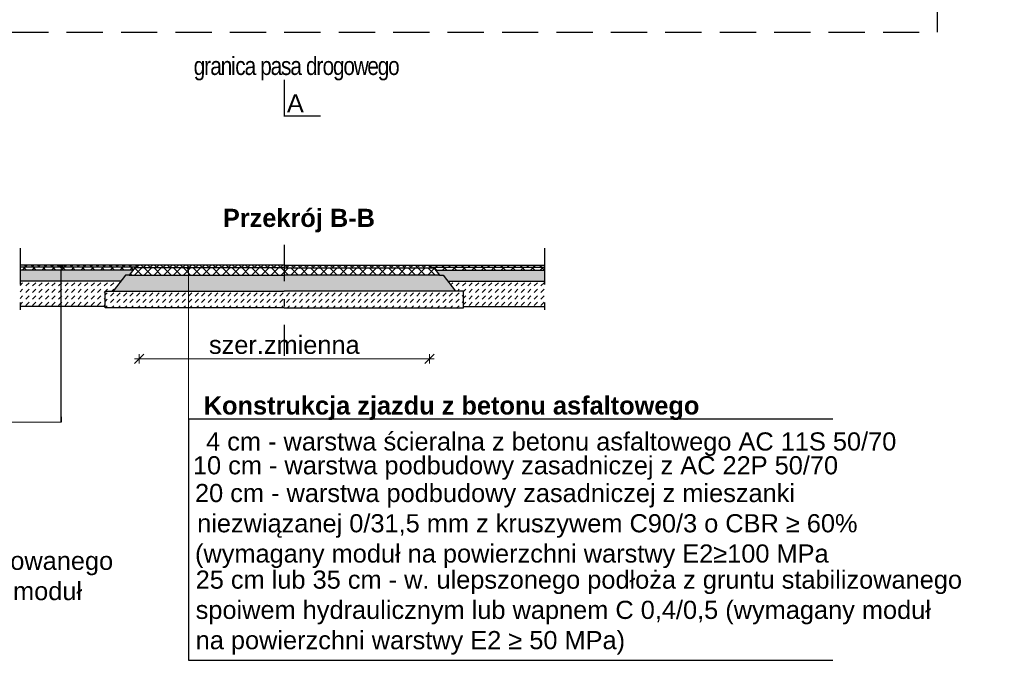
# Model space of a CAD drawing. Header units: metres. Extents: x -854 to 2789, y -128 to 3826.
# Tile 14 of 22: x 341.54 to 355.11, y 33.67 to 42.5. Entities that reach past the tile are written whole.
import ezdxf

# ---------------------------------------------------------------- set-up
doc = ezdxf.new("R2010")
doc.units = ezdxf.units.M
for name, pattern in [('CIĄGŁA', [0]), ('DASHDOT', [1, 0.5, -0.25, 0, -0.25]), ('HIDDEN', [0.375, 0.25, -0.125])]:
    doc.linetypes.add(name, pattern=pattern)
for name, color, linetype, lineweight in [('A opisy', 7, 'CIĄGŁA', 13), ('ACODR', 7, 'Continuous', 18), ('D_3_KRESKOWANIE', 7, 'Continuous', 0), ('D_3_WYMIAROWANIE', 7, 'Continuous', 0), ('HATCHE', 7, 'Continuous', 13), ('opis warstw', 7, 'Continuous', 0)]:
    doc.layers.add(name, color=color, linetype=linetype, lineweight=lineweight)
doc.styles.add('opisy', font='arial.ttf', dxfattribs={"height": 0.175})
doc.styles.add('Style-Arial', font='arial.ttf')
doc.styles.add('wym 1do50', font='arial.ttf', dxfattribs={"height": 0.175})
doc.dimstyles.new('Wymiar_1 50', dxfattribs={"dimtxt": 0.175, "dimasz": 0.013125, "dimexe": 0.0175, "dimexo": 2.275, "dimgap": 0.065625, "dimtad": 1, "dimzin": 0, "dimtxsty": 'wym 1do50', "dimblk": 'znacznik wymiaru', "dimcen": 0.3, "dimse1": 1, "dimse2": 1, "dimadec": 0, "dimazin": 0, "dimtfac": 1, "dimtmove": 1, "dimatfit": 2, "dimfxl": 1, "dimtzin": 0, "dimlwd": -1, "dimlwe": 0, "dimarcsym": 0})

# ---------------------------------------------------------------- blocks, each defined once
blk = doc.blocks.new('_Dot')
at = {"color": 0, "linetype": 'ByBlock', "lineweight": -2}
blk.add_line((-0.5, 0), (-1, 0), dxfattribs=at)
at = {"color": 0, "linetype": 'ByBlock', "const_width": 0.5}
blk.add_lwpolyline([(-0.25, 0, 1), (0.25, 0, 1)], format="xyb", close=True, dxfattribs=at)
blk = doc.blocks.new('znacznik wymiaru')
at = {"color": 7}
for p, q in [((-5, -5), (5, 5)), ((-5, 0), (0, 0)), ((0, 5), (0, -5)), ((5, 0), (0, 0))]:
    blk.add_line(p, q, dxfattribs=at)
blk = doc.blocks.new('*D137')
at = {"layer": 'D_3_WYMIAROWANIE', "color": 0, "linetype": 'Continuous', "transparency": 16777216}
blk.add_line((343.204, 37.827), (347.177, 37.827), dxfattribs=at)
at = {"layer": 'Defpoints', "color": 0, "linetype": 'Continuous', "transparency": 16777216}
for p in [(343.191, 38.759), (347.191, 38.759), (347.191, 37.827)]:
    blk.add_point(p, dxfattribs=at)
at = {"layer": 'D_3_WYMIAROWANIE', "color": 0, "linetype": 'Continuous', "transparency": 16777216, "xscale": 0.013125, "yscale": 0.013125, "zscale": 0.013125, "rotation": 180}
blk.add_blockref('znacznik wymiaru', (343.191, 37.827), dxfattribs=at)
at = {"layer": 'D_3_WYMIAROWANIE', "color": 0, "linetype": 'Continuous', "transparency": 16777216, "xscale": 0.013125, "yscale": 0.013125, "zscale": 0.013125}
blk.add_blockref('znacznik wymiaru', (347.191, 37.827), dxfattribs=at)
at = {"layer": 'D_3_WYMIAROWANIE', "color": 0, "linetype": 'Continuous', "transparency": 16777216, "insert": (345.191, 38.019), "char_height": 0.175, "attachment_point": 5, "style": 'wym 1do50'}
blk.add_mtext('{\\H1.42857x;szer.zmienna}', dxfattribs=at)

msp = doc.modelspace()

# ---------------------------------------------------------------- hatches: boundary and pattern name
at = {"lineweight": 13}
h = msp.add_hatch(dxfattribs=at)
h.set_pattern_fill('ANSI37', color=253, scale=0.02, angle=90, style=0)
h.set_pattern_definition([(135, (6.666726, 2.37078), (-0.044901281, -0.044901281), []), (225, (6.666726, 2.37078), (0.044901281, -0.044901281), [])])
h.paths.add_polyline_path([(343.191, 39.119), (341.549, 39.119), (341.549, 39.089), (343.161, 39.089)])
h.paths.add_polyline_path([(348.775, 39.119), (347.191, 39.119), (347.221, 39.089), (348.775, 39.089)])
h = msp.add_hatch(dxfattribs=at)
h.set_pattern_fill('ANSI37', color=253, scale=0.03, angle=90, style=0)
h.set_pattern_definition([(135, (6.66673, 2.37078), (-0.06735192, -0.06735192), []), (225, (6.66673, 2.37078), (0.06735192, -0.06735192), [])])
h.paths.add_polyline_path([(348.775, 39.089), (347.221, 39.089), (347.231, 39.079), (347.251, 39.079), (347.275, 39.049), (348.775, 39.049)])
h.paths.add_polyline_path([(343.131, 39.079), (343.151, 39.079), (343.161, 39.089), (341.549, 39.089), (341.549, 39.049), (343.107, 39.049)])
h = msp.add_hatch(dxfattribs=at)
h.set_pattern_fill('ANSI37', color=253, scale=0.03, angle=90, style=0)
h.set_pattern_definition([(135, (-3001.1834, -5475.81357), (-0.0673519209, -0.0673519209), []), (225, (-3001.1834, -5475.81357), (0.0673519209, -0.0673519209), [])])
h.paths.add_polyline_path([(347.251, 39.079), (345.191, 39.079), (343.131, 39.079), (343.051, 38.979), (345.191, 38.979), (347.331, 38.979)])
h = msp.add_hatch(dxfattribs=at)
h.set_pattern_fill('ANSI37', color=253, scale=0.02, angle=90, style=0)
h.set_pattern_definition([(135, (-3156.038987, -5449.60059), (-0.0449012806, -0.0449012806), []), (225, (-3156.038987, -5449.60059), (0.0449012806, -0.0449012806), [])])
h.paths.add_polyline_path([(347.191, 39.119), (345.191, 39.119), (343.191, 39.119), (343.191, 39.079), (345.191, 39.079), (347.231, 39.079)])
at = {"layer": 'D_3_KRESKOWANIE', "linetype": 'Continuous'}
h = msp.add_hatch(dxfattribs=at)
h.set_pattern_fill('DASH', color=8, scale=0.02, angle=45, style=0)
h.set_pattern_definition([(45, (6.666726, 2.37078), (0, 0.089802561), [0.0635, -0.0635])])
h.paths.add_polyline_path([(342.721, 38.759), (342.831, 38.759), (342.939, 38.899), (342.118, 38.899), (342.118, 38.549), (342.721, 38.549)])
h.paths.add_polyline_path([(342.118, 38.899), (341.549, 38.899), (341.549, 38.549), (342.118, 38.549)])
h.paths.add_polyline_path([(348.775, 38.899), (347.442, 38.899), (347.551, 38.759), (347.661, 38.759), (347.661, 38.549), (348.775, 38.549)])
h = msp.add_hatch(dxfattribs=at)
h.set_pattern_fill('DASH', color=8, scale=0.02, angle=45, style=0)
h.set_pattern_definition([(45, (-3001.183397, -5475.813566), (0, 0.0898025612), [0.0635, -0.0635])])
h.paths.add_polyline_path([(347.217, 38.759), (345.191, 38.759), (342.721, 38.759), (342.721, 38.529), (345.191, 38.529), (347.661, 38.529), (347.661, 38.677), (347.659, 38.759)])
at = {"layer": 'HATCHE', "linetype": 'Continuous'}
h = msp.add_hatch(dxfattribs=at)
h.set_pattern_fill('GRAVEL', color=252, scale=0.01, angle=90, style=0)
h.set_pattern_definition([(318.0127875, (6.412726, 2.55366), (2.2859999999, -2.0320000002), [0.03417214, -3.38304836]), (274.969741, (6.438126, 2.530801), (-0.25400001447, 3.0479999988), [0.05864047, -5.80540489]), (222.510447, (6.443206, 2.47238), (2.793999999, 2.5400000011), [0.04134815, -4.09347228]), (357.273689, (6.506706, 2.37332), (-5.07999999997, 0.25400000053), [0.05340045, -5.28664374]), (22.833654, (6.560046, 2.37078), (-3.04799999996, -1.2700000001), [0.05236337, -5.18398077]), (87.273689, (6.608306, 2.3911), (-0.25400000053, -5.07999999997), [0.05340045, -5.28664374]), (127.6942405, (6.610846, 2.444441), (2.5400000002, -3.30199999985), [0.07061937, -6.99131153]), (162.2553284, (6.567666, 2.500321), (-5.58799999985, 1.77800000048), [0.06667195, -6.60052566]), (211.4295656, (6.504166, 2.52064), (-3.30199999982, -2.0320000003), [0.0535813, -5.30455457]), (265.236358, (6.458446, 2.4927), (0.2540000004, 2.794), [0.06117133, -2.9973937]), (312.3974378, (6.453366, 2.4317406), (2.7940000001, -3.0479999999), [0.0791078, -7.83167725]), (228.814075, (6.509246, 2.62478), (-1.5240000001, -1.7779999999), [0.02700045, -2.67305658]), (261.4692344, (6.491466, 2.60446), (0.50799999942, 3.3020000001), [0.0513682, -5.0854639]), (315, (6.48385, 2.55366), (0.254, -5e-17), [0.03592093, -0.32328931]), (293.19859, (6.453366, 2.53588), (-0.508, 1.27), [0.01934413, -1.91506224]), (21.80141, (6.460986, 2.5181), (-0.762, -0.254), [0.02735656, -1.3404753]), (120.963757, (6.486386, 2.52826), (-0.508, 0.762), [0.04443197, -1.43662982]), (251.56505, (6.46353, 2.56636), (0.254, 0.508), [0.03212871, -0.77108981]), (106.3895403, (6.460986, 2.37078), (-0.762, 2.54), [0.0450088, -4.45588267]), (160.346176, (6.448286, 2.41396), (2.794, -1.0160000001), [0.0377599, -3.73822157]), (23.19859, (6.412726, 2.56636), (-1.27, -0.508), [0.03868801, -1.89571836]), (73.6104597, (6.448286, 2.5816), (-0.7619999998, -2.54000000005), [0.0450088, -4.45588267]), (69.443955, (6.618466, 2.37078), (-0.508, -1.27), [0.04340352, -2.12677343]), (24.7751406, (6.633706, 2.41142), (-2.7939999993, -1.2700000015), [0.03636721, -3.60035934]), (156.80141, (6.666726, 2.5689), (-1.27, 0.508), [0.03868801, -1.89571836]), (107.3540246, (6.631166, 2.58414), (1.0160000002, -3.30199999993), [0.04257827, -4.2152376]), (159.443955, (6.666726, 2.44444), (1.27, -0.508), [0.02170176, -2.1484752]), (191.309932, (6.666726, 2.55366), (-1.016, -0.254), [0.01295146, -1.2821995]), (255.963757, (6.654026, 2.55112), (0.254, 0.762), [0.05236337, -0.99490546]), (276.009006, (6.641326, 2.50032), (-0.25400000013, 2.54), [0.0485267, -4.80413649]), (33.690068, (6.509246, 2.52826), (-0.508, -0.254), [0.03663239, -0.87917764]), (83.1572266, (6.539726, 2.548581), (0.50799999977, 4.31800000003), [0.06395568, -6.3316009]), (150.945396, (6.547346, 2.61208), (1.778, -1.016), [0.02615082, -2.58893923]), (180, (6.52449, 2.62478), (-0.254, -0.254), [0.01524, -0.23876]), (210.256437, (6.633706, 2.49524), (1.7780000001, 1.0159999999), [0.0352867, -3.49339408]), (138.0127875, (6.603226, 2.47746), (-2.2859999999, 2.0320000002), [0.06834429, -3.34887622]), (90, (6.55243, 2.52318), (-0.254, 0.254), [0.06604, -0.18796]), (55.3048465, (6.552426, 2.58922), (1.7779999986, 2.54000000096), [0.04016096, -3.97593167]), (344.054604, (6.575286, 2.62224), (1.016, -0.254), [0.0369829, -1.812165]), (297.6459754, (6.610846, 2.612081), (2.53999999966, -4.82600000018), [0.06021451, -5.96124644]), (265.4260787, (6.638786, 2.558741), (-0.254, -3.302), [0.06370295, -6.30658465])])
h.paths.add_polyline_path([(343.107, 39.049), (342.118, 39.049), (342.118, 38.899), (342.939, 38.899), (343.001, 38.979), (343.051, 38.979)])
h.paths.add_polyline_path([(342.118, 39.049), (341.549, 39.049), (341.549, 38.899), (342.118, 38.899)])
h.paths.add_polyline_path([(348.775, 39.049), (347.275, 39.049), (347.331, 38.979), (347.381, 38.979), (347.442, 38.899), (348.775, 38.899)])
h = msp.add_hatch(dxfattribs=at)
h.set_pattern_fill('GRAVEL', color=252, scale=0.01, angle=90, style=0)
h.set_pattern_definition([(318.0127875, (-3156.705875, -5475.630686), (2.28599999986, -2.03200000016), [0.034172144, -3.383048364]), (274.969741, (-3156.680475, -5475.653546), (-0.25400001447, 3.047999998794), [0.058640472, -5.805404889]), (222.5104471, (-3156.675395, -5475.711966), (2.793999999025, 2.540000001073), [0.041348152, -4.093472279]), (357.273689, (-3156.611895, -5475.811026), (-5.079999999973, 0.254000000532), [0.053400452, -5.286643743]), (22.83365418, (-3156.558555, -5475.813566), (-3.047999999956, -1.270000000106), [0.05236337, -5.183980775]), (87.273689, (-3156.510295, -5475.793246), (-0.254000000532, -5.079999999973), [0.053400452, -5.286643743]), (127.69424047, (-3156.507755, -5475.739906), (2.54000000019, -3.301999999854), [0.070619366, -6.991311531]), (162.25532837, (-3156.550935, -5475.684026), (-5.587999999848, 1.778000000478), [0.066671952, -6.60052566]), (211.42956562, (-3156.614435, -5475.663706), (-3.301999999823, -2.032000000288), [0.0535813, -5.30455457]), (265.2363583, (-3156.660155, -5475.691646), (0.25400000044, 2.79399999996), [0.061171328, -2.997393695]), (312.3974378, (-3156.665235, -5475.7526056), (2.794000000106, -3.047999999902), [0.079107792, -7.831677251]), (228.81407483, (-3156.609355, -5475.559566), (-1.52400000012, -1.77799999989), [0.027000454, -2.673056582]), (261.4692344, (-3156.627135, -5475.579886), (0.507999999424, 3.30200000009), [0.051368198, -5.0854639]), (315, (-3156.63476, -5475.63069), (0.254, -5e-17), [0.035920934, -0.323289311]), (293.1985905, (-3156.665235, -5475.648466), (-0.50799999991, 1.27000000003), [0.019344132, -1.915062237]), (21.8014095, (-3156.657615, -5475.666246), (-0.76199999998, -0.25400000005), [0.027356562, -1.340475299]), (120.9637565, (-3156.632215, -5475.656086), (-0.50799999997, 0.76200000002), [0.044431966, -1.436629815]), (251.5650512, (-3156.655075, -5475.617986), (0.254, 0.508), [0.032128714, -0.771089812]), (106.38954033, (-3156.657615, -5475.813566), (-0.762, 2.54), [0.0450088, -4.455882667]), (160.34617594, (-3156.670315, -5475.770386), (2.793999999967, -1.016000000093), [0.037759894, -3.738221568]), (23.1985905, (-3156.705875, -5475.617986), (-1.27000000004, -0.50799999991), [0.03868801, -1.895718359]), (73.61045967, (-3156.670315, -5475.602746), (-0.761999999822, -2.540000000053), [0.0450088, -4.455882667]), (69.4439548, (-3156.500135, -5475.813566), (-0.508, -1.27), [0.04340352, -2.126773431]), (24.7751406, (-3156.484895, -5475.772926), (-2.793999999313, -1.27000000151), [0.036367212, -3.600359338]), (156.8014095, (-3156.451875, -5475.615446), (-1.27000000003, 0.50799999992), [0.03868801, -1.895718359]), (107.35402464, (-3156.487435, -5475.600206), (1.016000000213, -3.301999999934), [0.042578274, -4.215237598]), (159.4439548, (-3156.451875, -5475.739906), (1.27, -0.50800000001), [0.02170176, -2.148475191]), (191.3099325, (-3156.451875, -5475.630686), (-1.016, -0.254), [0.01295146, -1.282199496]), (255.9637565, (-3156.464575, -5475.633226), (0.254, 0.762), [0.05236337, -0.994905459]), (276.00900596, (-3156.477275, -5475.684026), (-0.254000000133, 2.539999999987), [0.0485267, -4.804136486]), (33.6900675, (-3156.609355, -5475.656086), (-0.508, -0.254), [0.036632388, -0.879177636]), (83.15722659, (-3156.578875, -5475.635766), (0.507999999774, 4.318000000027), [0.063955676, -6.3316009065]), (150.9453959, (-3156.571255, -5475.572266), (1.77799999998, -1.01600000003), [0.026150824, -2.588939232]), (180, (-3156.59412, -5475.55957), (-0.254, -0.254), [0.01524, -0.23876]), (210.25643716, (-3156.484895, -5475.689106), (1.77800000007, 1.015999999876), [0.035286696, -3.493394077]), (138.0127875, (-3156.515375, -5475.706886), (-2.28599999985, 2.03200000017), [0.068344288, -3.34887622]), (90, (-3156.56618, -5475.66117), (-0.254, 0.254), [0.06604, -0.18796]), (55.3048465, (-3156.566175, -5475.595126), (1.777999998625, 2.540000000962), [0.040160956, -3.975931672]), (344.0546041, (-3156.543315, -5475.562106), (1.016, -0.25399999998), [0.036982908, -1.812165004]), (297.64597536, (-3156.507755, -5475.572266), (2.539999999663, -4.826000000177), [0.06021451, -5.961246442]), (265.42607874, (-3156.479815, -5475.625606), (-0.254, -3.302), [0.063702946, -6.306584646])])
h.paths.add_polyline_path([(347.381, 38.979), (345.191, 38.979), (343.001, 38.979), (342.838, 38.759), (345.191, 38.759), (347.551, 38.759)])

# ---------------------------------------------------------------- linework, layer by layer
for p, q in [((342.118, 36.957), (342.118, 39.05)), ((331.928, 36.967), (342.118, 36.957))]:
    msp.add_line(p, q)
at = {"linetype": 'HIDDEN', "ltscale": 2, "flags": 128}
for points in [[(354.191, 42.328), (354.191, 53.415)], [(336.191, 42.328), (354.191, 42.328)], [(341.549, 39.352), (341.549, 38.502)], [(348.775, 39.352), (348.775, 38.502)]]:
    msp.add_lwpolyline(points, dxfattribs=at)
at = {"const_width": 0.02, "flags": 128}
msp.add_lwpolyline([(345.191, 41.672), (345.191, 41.172), (345.691, 41.172)], dxfattribs=at)
at = {"linetype": 'DASHDOT', "flags": 128}
msp.add_lwpolyline([(345.191, 39.397), (345.191, 37.87)], dxfattribs=at)
msp.add_lwpolyline([(345.191, 39.397), (345.191, 37.87)], dxfattribs=at)
at = {"flags": 128}
for points in [[(343.191, 39.119), (341.549, 39.119)], [(343.161, 39.089), (341.549, 39.089)], [(343.131, 39.079), (343.051, 38.979), (345.191, 38.979)], [(345.191, 39.079), (343.131, 39.079)], [(343.151, 39.079), (343.191, 39.119)], [(343.151, 39.079), (343.191, 39.119)], [(345.191, 39.119), (343.191, 39.119)], [(345.191, 39.119), (347.191, 39.119)], [(345.191, 39.079), (347.251, 39.079)], [(347.251, 39.079), (347.331, 38.979), (345.191, 38.979)], [(347.191, 39.119), (348.775, 39.119)], [(347.231, 39.079), (347.191, 39.119)], [(347.231, 39.079), (347.191, 39.119)], [(347.221, 39.089), (348.775, 39.089)], [(343.107, 39.049), (341.549, 39.049)], [(343.001, 38.979), (342.831, 38.759)], [(343.051, 38.979), (343.001, 38.979)], [(347.275, 39.049), (348.775, 39.049)], [(347.331, 38.979), (347.381, 38.979)], [(347.381, 38.979), (347.551, 38.759)], [(342.939, 38.899), (341.549, 38.899)], [(347.442, 38.899), (348.775, 38.899)], [(345.191, 38.529), (342.721, 38.529), (342.721, 38.759), (345.191, 38.759)], [(345.191, 38.529), (347.661, 38.529), (347.661, 38.759), (345.191, 38.759)], [(342.721, 38.549), (341.549, 38.549)], [(347.661, 38.549), (348.775, 38.549)], [(342.118, 37.026), (342.118, 36.959)], [(343.871, 37.002), (352.748, 37.002)], [(343.871, 37.002), (343.871, 33.674), (352.748, 33.674)]]:
    msp.add_lwpolyline(points, dxfattribs=at)
at = {"layer": 'A opisy'}
msp.add_line((343.871, 39.026), (343.871, 37.002), dxfattribs=at)

# ---------------------------------------------------------------- block references
at = {"layer": 'A opisy', "xscale": 0.05, "yscale": 0.05, "zscale": 0.05, "rotation": 90.0513967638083}
for p in [(342.118, 39.1), (343.871, 39.076)]:
    msp.add_blockref('_Dot', p, dxfattribs=at)

# ---------------------------------------------------------------- texts
at = {"layer": 'ACODR', "insert": (346.44, 39.894), "char_height": 0.25, "attachment_point": 3, "style": 'Style-Arial'}
msp.add_mtext_dynamic_manual_height_columns('{\\fArial|b1|i0|c238|p39;Przekrój B-B}', width=158.60284, gutter_width=15, heights=[0], dxfattribs=at)
at = {"layer": 'opis warstw', "linetype": 'Continuous', "lineweight": 0, "insert": (343.942, 41.662), "char_height": 0.25, "width": 3.81564, "attachment_point": 7, "style": 'opisy'}
msp.add_mtext('{\\fArial Narrow|b0|i0|c238|p34;\\T0.9;granica pasa drogowego}', dxfattribs=at)
at = {"layer": 'opis warstw', "linetype": 'Continuous', "lineweight": 0, "char_height": 0.25, "style": 'opisy'}
for s, width, gutter_width, heights, insert, attachment_point in [('A', 4.27518, 4.637, [1.17], (345.46, 41.472), 3), ('\\pxqr; {\\fArial|b1|i0|c238|p39;Konstrukcja zjazdu z betonu asfaltowego}', 8.90555, 0.862, [4.741], (342.005, 37.31), 1), ('4 cm - warstwa ścieralna z betonu asfaltowego AC 11S 50/70', 11.28508, 0.862, [4.741], (344.113, 36.814), 1), ('10 cm - warstwa podbudowy zasadniczej z AC 22P 50/70', 11.28508, 0.862, [4.741], (343.932, 36.486), 1), ('\\pi-0.02965,l2.8;20 cm - warstwa podbudowy zasadniczej z mieszanki niezwiązanej 0/31,5 mm z kruszywem C90/3 o CBR ≥ 60%\\P(wymagany moduł na powierzchni warstwy E2≥100 MPa', 12.6404, 0.862, [4.741], (341.19, 36.104), 1), ('\\pxql;25 cm lub 35 cm - w. ulepszonego podłoża z gruntu stabilizowanego \\Pspoiwem hydraulicznym lub wapnem C 0,4/0,5 (wymagany moduł\\Pna powierzchni warstwy E2 ≥ 50 MPa)  ', 12.6404, 0.862, [4.741], (344.913, 35.17), 3), ('\\pxql;25 cm lub 35 cm - w. ulepszonego podłoża z gruntu stabilizowanego \\Pspoiwem hydraulicznym lub wapnem C 0,4/0,5 (wymagany moduł\\Pna powierzchni warstwy E2 ≥ 50 MPa)  ', 12.6404, 0.862, [4.741], (356.61, 34.911), 3)]:
    msp.add_mtext_dynamic_manual_height_columns(s, width=width, gutter_width=gutter_width, heights=heights, dxfattribs=dict(at, insert=insert, attachment_point=attachment_point))

# ---------------------------------------------------------------- dimensions: what is measured, and where the dimension line sits
at = {"layer": 'D_3_WYMIAROWANIE', "linetype": 'Continuous'}
dim = msp.add_linear_dim(base=(347.191, 37.827), p1=(343.191, 38.759), p2=(347.191, 38.759), text='{\\H1.42857x;szer.zmienna}', dimstyle='Wymiar_1 50', override={"dimtxt": 0.25}, dxfattribs=at)
dim.commit()
dim.dimension.update_dxf_attribs({"geometry": '*D137', "text_midpoint": (345.191, 38.019)})

doc.saveas('drawing.dxf')
